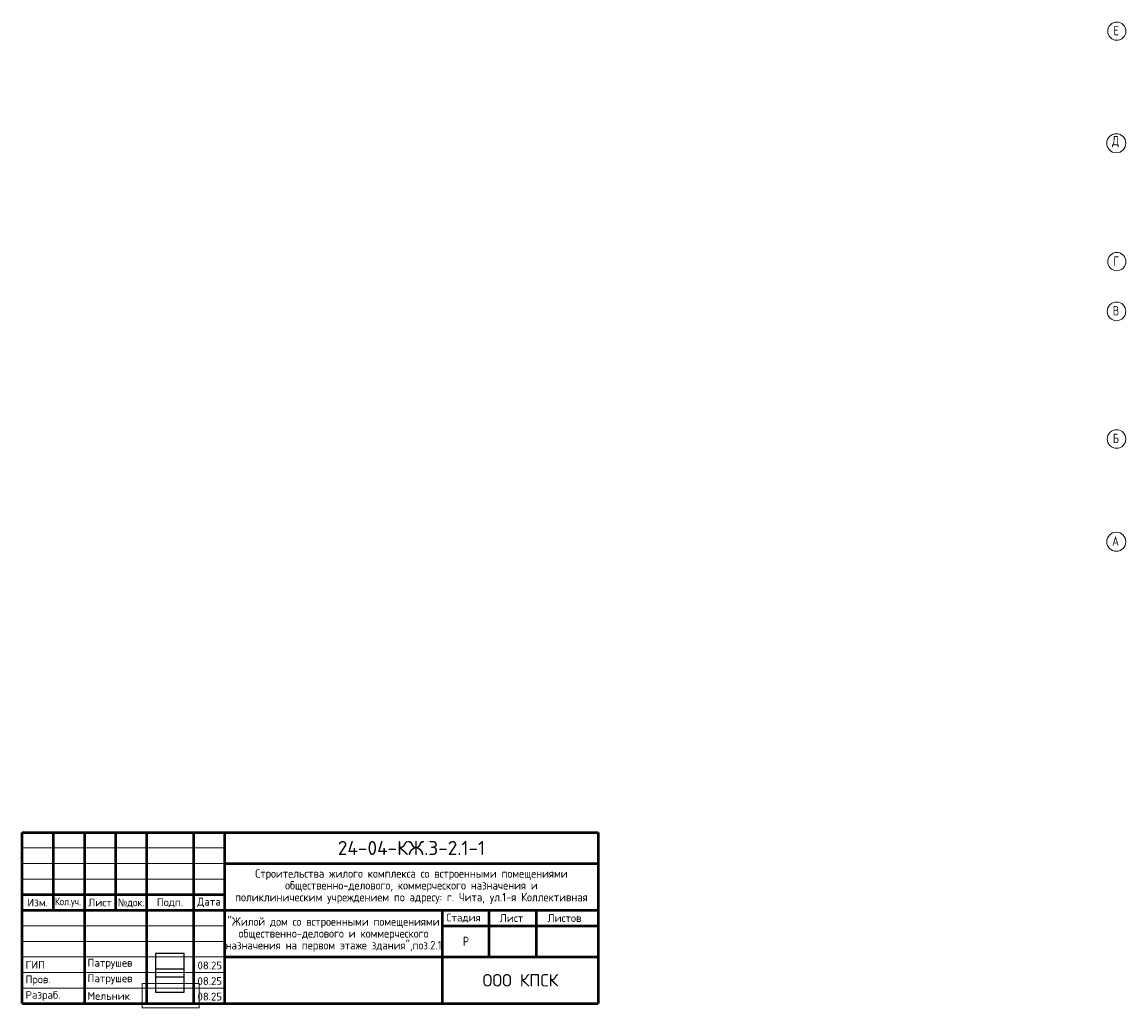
# Model space of a CAD drawing. Header units: metres. Extents: x -38 to 100, y -15 to 19.
# Tile 1 of 40: x -38 to -3, y -15 to 17. Entities that reach past the tile are written whole.
import ezdxf

# ---------------------------------------------------------------- set-up
doc = ezdxf.new("R2010")
doc.units = ezdxf.units.M
doc.header["$XCLIPFRAME"] = 2
doc.linetypes.add('______5', pattern=[1.1, 0.8, -0.1, 0.1, -0.1])
for name, color, linetype, lineweight in [('XR$1$STANDARD_1', 7, 'Continuous', 25), ('XR$1$Стена наружная_ Сайдинг', 7, 'Continuous', 35), ('XR$2$Осевая линия (1)', 7, '______5', 13)]:
    doc.layers.add(name, color=color, linetype=linetype, lineweight=lineweight)
doc.styles.add('ISOCPEUR', font='txt')
doc.styles.add('Segoe UI Symbol', font='txt')
picture_1 = doc.add_image_def('image1.jpg', size_in_pixel=(275, 222))
picture_2 = doc.add_image_def('image2.bmp', size_in_pixel=(685, 350))

# ---------------------------------------------------------------- blocks, each defined once
blk = doc.blocks.new('СЛОЖНЫЙ_ОБЪЕКТ_0')
at = {"layer": 'XR$1$Стена наружная_ Сайдинг', "color": 7, "linetype": 'Continuous', "lineweight": 50, "transparency": 33554687}
for p, q in [((-38.165, -9.355), (-19.665, -9.355)), ((-38.165, -14.855), (-38.165, -9.355)), ((-34.165, -14.855), (-34.165, -9.355)), ((-19.665, -9.355), (-19.665, -14.855)), ((-31.665, -10.355), (-19.665, -10.355)), ((-31.665, -11.355), (-38.165, -11.355)), ((-38.165, -11.855), (-31.665, -11.855)), ((-31.665, -11.855), (-19.665, -11.855)), ((-24.665, -12.355), (-19.665, -12.355)), ((-31.665, -13.355), (-19.665, -13.355)), ((-38.165, -14.855), (-19.665, -14.855))]:
    blk.add_line(p, q, dxfattribs=at)
at = {"layer": 'XR$1$Стена наружная_ Сайдинг', "color": 7, "linetype": 'Continuous', "lineweight": 13, "transparency": 33554687}
for p, q in [((-38.165, -9.855), (-31.665, -9.855)), ((-38.165, -10.355), (-31.665, -10.355)), ((-38.165, -10.855), (-31.665, -10.855)), ((-38.165, -12.355), (-31.665, -12.355)), ((-38.165, -12.855), (-31.665, -12.855)), ((-38.165, -13.355), (-31.665, -13.355)), ((-38.165, -13.855), (-31.665, -13.855)), ((-38.165, -14.355), (-31.665, -14.355))]:
    blk.add_line(p, q, dxfattribs=at)
at = {"layer": 'XR$1$Стена наружная_ Сайдинг', "color": 7, "linetype": 'Continuous', "lineweight": 50, "transparency": 33554687}
for points in [[(-37.165, -9.355), (-37.165, -10.605), (-37.165, -11.855)], [(-36.165, -9.355), (-36.165, -12.105), (-36.165, -14.855)], [(-35.165, -9.355), (-35.165, -10.605), (-35.165, -11.855)], [(-32.665, -9.355), (-32.665, -12.105), (-32.665, -14.855)], [(-31.665, -9.355), (-31.665, -12.105), (-31.665, -14.855)], [(-24.665, -14.855), (-24.665, -13.355), (-24.665, -11.855)], [(-23.165, -13.355), (-23.165, -12.605), (-23.165, -11.855)], [(-21.665, -11.855), (-21.665, -12.605), (-21.665, -13.355)]]:
    blk.add_lwpolyline(points, dxfattribs=at)

msp = doc.modelspace()

# ---------------------------------------------------------------- linework, layer by layer
at = {"layer": 'XR$2$Осевая линия (1)', "color": 7, "linetype": 'Continuous', "lineweight": 13, "transparency": 33554687}
for centre, radius in [((-3.0176, 16.3805), 0.2924), ((-3.0342, 12.7805), 0.3058), ((-3.0176, 8.9805), 0.2924), ((-3.0262, 7.3805), 0.2988), ((-3.0262, 3.2805), 0.2988), ((-3.0342, -0.0195), 0.3058)]:
    msp.add_circle(centre, radius, dxfattribs=at)

# ---------------------------------------------------------------- block references
at = {"layer": 'XR$1$Стена наружная_ Сайдинг', "color": 7, "linetype": 'Continuous', "lineweight": 13, "transparency": 33554687}
msp.add_blockref('СЛОЖНЫЙ_ОБЪЕКТ_0', (0, 0), dxfattribs=at)

# ---------------------------------------------------------------- texts
at = {"layer": 'XR$1$STANDARD_1', "color": 7, "linetype": 'Continuous', "lineweight": 18, "transparency": 33554687}
for s, insert, char_height, width, attachment_point, style in [('\\A1;{\\fISOCPEUR|i0|b0;\\H0.450000;\\W1.000000;\\C7;24-04-КЖ.3-2.1-1}\\P', (-25.6653, -9.8548), 0.45, 4.982946, 5, 'ISOCPEUR'), ('\\A1;{\\fISOCPEUR|i0|b0;\\H0.250000;\\W1.000000;\\C7;Изм.}\\P', (-37.6654, -11.605), 0.25, 0.753409, 5, 'ISOCPEUR'), ('\\A1;{\\fISOCPEUR|i0|b0;\\H0.250000;\\W0.833333;\\C7;Кол.уч.}\\P', (-36.6912, -11.605), 0.25, 0.974432, 5, 'ISOCPEUR'), ('\\A1;{\\fISOCPEUR|i0|b0;\\H0.250000;\\W1.000000;\\C7;Лист}\\P', (-35.6654, -11.605), 0.25, 0.867188, 5, 'ISOCPEUR'), ('\\A1;{\\fSegoe UI Symbol|i0|b0;\\H0.250000;\\W0.909091;\\C7;№\\fISOCPEUR|i0|b0;док.}\\P', (-34.6654, -11.6224), 0.25, 1.022727, 5, 'Segoe UI Symbol'), ('\\A1;{\\fISOCPEUR|i0|b0;\\H0.250000;\\W1.000000;\\C7;Подп.}\\P', (-33.4154, -11.6154), 0.25, 0.917647, 5, 'ISOCPEUR'), ('\\A1;{\\fISOCPEUR|i0|b0;\\H0.250000;\\W1.000000;\\C7;Дата}\\P', (-32.1631, -11.605), 0.25, 0.968056, 5, 'ISOCPEUR'), ('\\A1;{\\fISOCPEUR|i0|b0;\\H0.250000;\\W1.000000;\\C7;Стадия}\\P', (-23.9928, -12.105), 0.25, 1.244681, 5, 'ISOCPEUR'), ('\\A1;{\\fISOCPEUR|i0|b0;\\H0.250000;\\W1.000000;\\C7;Лист}\\P', (-22.4526, -12.105), 0.25, 0.867188, 5, 'ISOCPEUR'), ('\\A1;{\\fISOCPEUR|i0|b0;\\H0.250000;\\W1.000000;\\C7;Листов}\\P', (-20.7517, -12.105), 0.25, 1.219565, 5, 'ISOCPEUR'), ('\\A1;{\\fISOCPEUR|i0|b0;\\H0.300000;\\W0.769231;\\C7;Р}\\P', (-23.9153, -12.8548), 0.3, 0.276923, 5, 'ISOCPEUR'), ('\\A1;{\\fISOCPEUR|i0|b0;\\H0.250000;\\W1.000000;\\C7;ГИП}\\P', (-38.0546, -13.608), 0.25, 0.69, 4, 'ISOCPEUR'), ('\\A1;{\\fISOCPEUR|i0|b0;\\H0.250000;\\W1.000000;\\C7;Патрушев}\\P', (-36.0646, -13.733), 0.25, 1.671094, 7, 'ISOCPEUR'), ('\\A1;{\\fISOCPEUR|i0|b0;\\H0.400000;\\W1.000000;\\C7;ООО КПСК}\\P', (-22.1653, -14.1048), 0.4, 2.633651, 5, 'ISOCPEUR'), ('\\A1;{\\fISOCPEUR|i0|b0;\\H0.250000;\\W1.000000;\\C7;Пров.}\\P', (-38.0546, -14.108), 0.25, 0.917647, 4, 'ISOCPEUR'), ('\\A1;{\\fISOCPEUR|i0|b0;\\H0.250000;\\W1.000000;\\C7;Патрушев}\\P', (-36.0646, -14.233), 0.25, 1.671094, 7, 'ISOCPEUR'), ('\\A1;{\\fISOCPEUR|i0|b0;\\H0.250000;\\W1.000000;\\C7;Разраб.}\\P', (-38.0546, -14.608), 0.25, 1.307449, 4, 'ISOCPEUR'), ('\\A1;{\\fISOCPEUR|i0|b0;\\H0.250000;\\W1.000000;\\C7;Мельник}\\P', (-36.0646, -14.733), 0.25, 1.395283, 7, 'ISOCPEUR')]:
    msp.add_mtext(s, dxfattribs=dict(at, insert=insert, char_height=char_height, width=width, attachment_point=attachment_point, style=style))
at = {"layer": 'XR$1$STANDARD_1', "color": 7, "linetype": 'Continuous', "lineweight": 18, "transparency": 33554687, "char_height": 0.27, "attachment_point": 2, "line_spacing_factor": 0.843373}
for s, insert, width in [('\\A1;{\\fISOCPEUR|i0|b0;\\H0.270000;\\W0.909091;\\C7;Строительства жилого комплекса со встроенными помещениями}\\P{\\fISOCPEUR|i0|b0;\\H0.270000;\\W0.909091;\\C7;общественно-делового, коммерческого назначения и }\\P{\\fISOCPEUR|i0|b0;\\H0.270000;\\W0.909091;\\C7;поликлиническим учреждением по адресу: г. Чита, ул.1-я Коллективная}\\P', (-25.6653, -10.5398), 11.270659), ('\\A1;{\\fISOCPEUR|i0|b0;\\H0.270000;\\W0.909091;\\C7;"Жилой дом со встроенными помещениями}\\P{\\fISOCPEUR|i0|b0;\\H0.270000;\\W0.909091;\\C7;общественно-делового и коммерческого}\\P{\\fISOCPEUR|i0|b0;\\H0.270000;\\W0.909091;\\C7;назначения на первом этаже здания",поз.2.1}\\P', (-28.1653, -12.0848), 7.061114)]:
    msp.add_mtext(s, dxfattribs=dict(at, insert=insert, width=width))
at = {"layer": 'XR$1$STANDARD_1', "color": 7, "linetype": 'Continuous', "lineweight": 25, "transparency": 33554687, "char_height": 0.25, "width": 0.892424, "attachment_point": 7, "style": 'ISOCPEUR'}
for insert in [(-32.5323, -13.7535), (-32.5323, -14.2535), (-32.5323, -14.7535)]:
    msp.add_mtext('\\A1;{\\fISOCPEUR|i0|b0;\\H0.250000;\\W1.000000;\\C7;08.25}\\P', dxfattribs=dict(at, insert=insert))
at = {"layer": 'XR$2$Осевая линия (1)', "color": 7, "linetype": 'Continuous', "lineweight": 13, "transparency": 33554687, "char_height": 0.3, "attachment_point": 7, "style": 'ISOCPEUR'}
for s, insert, width in [('\\W0.78;Е', (-3.1226, 16.25), 0.326407), ('\\W0.82;Д', (-3.1692, 12.65), 0.392646), ('\\W0.78;Г', (-3.1226, 8.85), 0.326407), ('\\W0.80;В', (-3.1462, 7.25), 0.359833), ('\\W0.80;Б', (-3.1462, 3.15), 0.359833), ('\\W0.82;А', (-3.1692, -0.15), 0.392646)]:
    msp.add_mtext(s, dxfattribs=dict(at, insert=insert, width=width))

# ---------------------------------------------------------------- pictures from other files: only their frames are drawn
at = {"layer": 'XR$1$STANDARD_1', "color": 7, "linetype": 'Continuous', "lineweight": 25, "transparency": 33554687}
image = msp.add_image(picture_1, insert=(-33.8817, -13.9884), size_in_units=(0.9214, 0.7438), dxfattribs=at)
image.set_boundary_path([(-0.5, 221.5), (274.5, 221.5), (274.5, -0.5), (-0.5, -0.5), (-0.5, 221.5)])
image.dxf.flags = 15
image = msp.add_image(picture_1, insert=(-33.8817, -14.4884), size_in_units=(0.9214, 0.7438), dxfattribs=at)
image.set_boundary_path([(-0.5, 221.5), (274.5, 221.5), (274.5, -0.5), (-0.5, -0.5), (-0.5, 221.5)])
image.dxf.flags = 15
at = {"layer": 'XR$1$STANDARD_1', "color": 7, "linetype": 'Continuous', "lineweight": 13, "transparency": 33554687}
image = msp.add_image(picture_2, insert=(-34.3076, -14.9922), size_in_units=(1.8263, 0.7853), dxfattribs=at)
image.set_boundary_path([(684.5, 349.5), (684.5, -0.5), (-0.5, -0.5), (-0.5, 349.5), (684.5, 349.5)])
image.dxf.flags = 15

doc.saveas('drawing.dxf')
